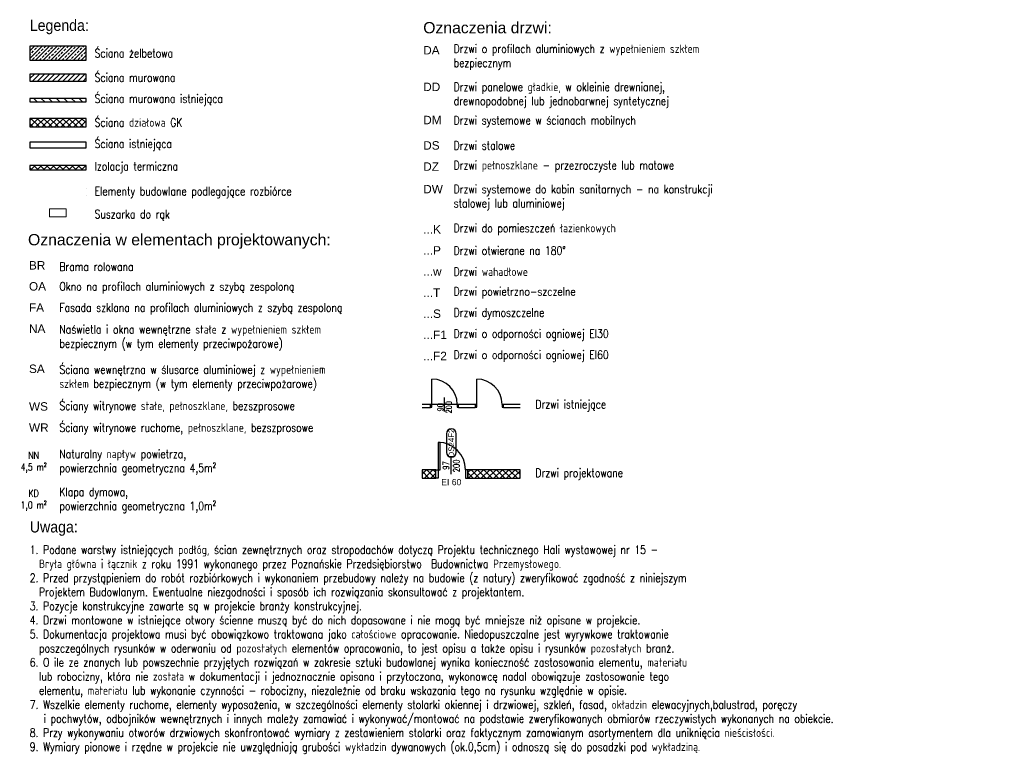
# Model space of a CAD drawing. Header units: centimetres. Extents: x -228435 to 56419, y -89367 to 477256.
# Tile 4 of 53: x -164865 to -129912, y 8483 to 34615. Entities that reach past the tile are written whole.
import ezdxf
from ezdxf.enums import TextEntityAlignment as Align

# ---------------------------------------------------------------- set-up
doc = ezdxf.new("R2010")
doc.units = ezdxf.units.CM
doc.header["$LTSCALE"] = 50
doc.linetypes.add('DOTX2', pattern=[12.7, 0, -12.7])
doc.layers.get('0').update_dxf_attribs({"color": 8})
for name, color, linetype in [('Legenda rzuty$0$ARCH_GK', 8, 'Continuous'), ('Legenda rzuty$0$ARCH_INFO_ETYK_DRZWI', 8, 'Continuous'), ('Legenda rzuty$0$ARCH_INFO_ETYK_DRZWI_IST', 8, 'Continuous'), ('Legenda rzuty$0$ARCH_INFO_ODDYMIANIE', 8, 'Continuous'), ('Legenda rzuty$0$ARCH_INFO_OPISY', 8, 'Continuous'), ('Legenda rzuty$0$ARCH_MUROWANE', 8, 'Continuous'), ('Legenda rzuty$0$ARCH_MUROWANE_IST', 8, 'Continuous'), ('Legenda rzuty$0$ARCH_OCIEPLENIE_IST', 8, 'Continuous'), ('Legenda rzuty$0$ARCH_WYBURZENIA', 8, 'DOTX2'), ('Legenda rzuty$0$ARCH_WYPOSAŻENIE_SANITARNE', 8, 'Continuous'), ('Legenda rzuty$0$ARCH_ŚLUSARKA_DRZWI', 8, 'Continuous'), ('Legenda rzuty$0$ARCH_ŚLUSARKA_DRZWI_IST', 8, 'Continuous'), ('Legenda rzuty$0$ARCH_ŻELBET_IST', 8, 'Continuous')]:
    doc.layers.add(name, color=color, linetype=linetype)
doc.styles.add('Legenda rzuty$0$Arial', font='ARIAL.TTF')
doc.styles.add('Legenda rzuty$0$Romans', font='Romans.shx', dxfattribs={"width": 0.8})
doc.styles.add('Legenda rzuty$0$ROMANS-50-CM', font='romans.shx', dxfattribs={"width": 0.8, "height": 10})

# ---------------------------------------------------------------- blocks, each defined once
blk = doc.blocks.new('Legenda rzuty$0$T-drzwi_góra-200')
at = {"layer": 'Legenda rzuty$0$ARCH_INFO_ETYK_DRZWI'}
blk.add_line((0, 0), (0, 60), dxfattribs=at)
blk.add_lwpolyline([(-17.5, 143.7), (-17.5, 77.5, 1), (17.5, 77.5), (17.5, 143.7, 1)], format="xyb", close=True, dxfattribs=at)
at = {"layer": 'Legenda rzuty$0$ARCH_INFO_ETYK_DRZWI', "style": 'Legenda rzuty$0$Arial'}
blk.add_attdef('ADS_DRZWI:SYMBOL', text='', height=20, rotation=90, dxfattribs=at).set_placement((0, 110.6), align=Align.MIDDLE)
at = {"layer": 'Legenda rzuty$0$ARCH_INFO_ETYK_DRZWI', "style": 'Legenda rzuty$0$Romans', "width": 0.8}
for tag, p in [('ADS_DRZWI:SZEROKOŚĆ', (-8, 30.5)), ('ADS_DRZWI:WYSOKOŚĆ', (29, 29.5))]:
    blk.add_attdef(tag, text='', height=22, rotation=90, dxfattribs=at).set_placement(p, align=Align.CENTER)
at = {"layer": 'Legenda rzuty$0$ARCH_INFO_ETYK_DRZWI', "color": 1, "style": 'Legenda rzuty$0$Arial'}
blk.add_attdef('ADS_DRZWI:ODPORNOŚĆ_OGNIOWA', text='', height=22, dxfattribs=at).set_placement((-0.1, -45.8), align=Align.BOTTOM_CENTER)
blk = doc.blocks.new('Legenda rzuty$0$DRZWI90')
blk.add_line((-45, 0), (-45, 90))
at = {"lineweight": -3}
for p, q in [((45, 0), (-45, 0)), ((0, -25), (0, 25))]:
    blk.add_line(p, q, dxfattribs=at)
for points in [[(-50, -10), (-45, -10), (-45, 0), (-50, 0)], [(45, -10), (50, -10), (50, 0), (45, 0)]]:
    blk.add_lwpolyline(points, close=True, dxfattribs=at)
blk.add_arc((-45, 0), 90, 0, 90, dxfattribs=at)
blk = doc.blocks.new('Legenda rzuty_1')
at = {"layer": 'Legenda rzuty$0$ARCH_GK', "linetype": 'Continuous', "lineweight": -3}
h = blk.add_hatch(dxfattribs=at)
h.set_pattern_fill('ANSI37', color=8, scale=5, angle=-360, style=0)
h.paths.add_polyline_path([(-4336.7, 7610.9), (-4336.7, 7580.9), (-4136.7, 7580.9), (-4136.7, 7610.9)], flags=0)
h = blk.add_hatch(dxfattribs=at)
h.set_pattern_fill('ANSI37', color=8, scale=5, angle=-360, style=0)
h.paths.add_polyline_path([(-2944.2, 6362.9), (-2944.2, 6332.9), (-2895.4, 6332.9), (-2895.4, 6362.9)], flags=0)
h.paths.add_polyline_path([(-2781.4, 6362.9), (-2781.4, 6332.9), (-2596.2, 6332.9), (-2596.2, 6362.9)], flags=0)
at = {"layer": 'Legenda rzuty$0$ARCH_MUROWANE', "linetype": 'Continuous', "lineweight": -3}
h = blk.add_hatch(dxfattribs=at)
h.set_pattern_fill('ANSI31', color=1, scale=4, angle=-360, style=0)
h.paths.add_polyline_path([(-4336.7, 7768.4), (-4336.7, 7743.4), (-4136.7, 7743.4), (-4136.7, 7768.4)], flags=0)
at = {"layer": 'Legenda rzuty$0$ARCH_MUROWANE_IST', "linetype": 'Continuous', "lineweight": -3}
h = blk.add_hatch(dxfattribs=at)
h.set_pattern_fill('ANSI31', color=41, scale=6, angle=-270, style=0)
h.paths.add_polyline_path([(-4336.7, 7681.9), (-4336.7, 7669.9), (-4136.7, 7669.9), (-4136.7, 7681.9)], flags=0)
at = {"layer": 'Legenda rzuty$0$ARCH_OCIEPLENIE_IST', "linetype": 'Continuous', "lineweight": -3}
h = blk.add_hatch(dxfattribs=at)
h.set_pattern_fill('ANSI37', color=9, scale=5, style=0)
h.paths.add_polyline_path([(-4336.7, 7443.4), (-4336.7, 7428.4), (-4136.7, 7428.4), (-4136.7, 7443.4)], flags=0)
at = {"layer": 'Legenda rzuty$0$ARCH_ŻELBET_IST', "linetype": 'Continuous', "lineweight": -3}
h = blk.add_hatch(dxfattribs=at)
h.set_pattern_fill('ANSI33', color=5, scale=3, angle=-360, style=0)
h.paths.add_polyline_path([(-4336.7, 7867.4), (-4336.7, 7817.4), (-4136.7, 7817.4), (-4136.7, 7867.4)], flags=0)
at = {"layer": 'Legenda rzuty$0$ARCH_GK', "color": 230, "linetype": 'Continuous', "lineweight": -3}
for p, q in [((-4336.7, 7610.9), (-4336.7, 7580.9)), ((-4136.7, 7610.9), (-4336.7, 7610.9)), ((-4136.7, 7580.9), (-4136.7, 7610.9)), ((-4336.7, 7580.9), (-4136.7, 7580.9)), ((-2944.2, 6362.9), (-2944.2, 6332.9)), ((-2895.4, 6362.9), (-2944.2, 6362.9)), ((-2895.4, 6332.9), (-2895.4, 6362.9)), ((-2781.4, 6362.9), (-2781.4, 6332.9)), ((-2596.2, 6362.9), (-2781.4, 6362.9)), ((-2596.2, 6332.9), (-2596.2, 6362.9)), ((-2944.2, 6332.9), (-2895.4, 6332.9)), ((-2781.4, 6332.9), (-2596.2, 6332.9))]:
    blk.add_line(p, q, dxfattribs=at)
at = {"layer": 'Legenda rzuty$0$ARCH_MUROWANE', "color": 2, "linetype": 'Continuous', "lineweight": -3}
for p, q in [((-4336.7, 7768.4), (-4336.7, 7743.4)), ((-4136.7, 7768.4), (-4336.7, 7768.4)), ((-4136.7, 7743.4), (-4136.7, 7768.4)), ((-4336.7, 7743.4), (-4136.7, 7743.4))]:
    blk.add_line(p, q, dxfattribs=at)
at = {"layer": 'Legenda rzuty$0$ARCH_MUROWANE', "color": 30, "linetype": 'Continuous', "lineweight": -3}
for p, q in [((-4336.7, 7525.9), (-4336.7, 7505.9)), ((-4136.7, 7525.9), (-4336.7, 7525.9)), ((-4136.7, 7505.9), (-4136.7, 7525.9)), ((-4336.7, 7505.9), (-4136.7, 7505.9))]:
    blk.add_line(p, q, dxfattribs=at)
at = {"layer": 'Legenda rzuty$0$ARCH_MUROWANE_IST', "color": 41, "linetype": 'Continuous', "lineweight": -3}
for p, q in [((-4336.7, 7681.9), (-4336.7, 7669.9)), ((-4136.7, 7681.9), (-4336.7, 7681.9)), ((-4336.7, 7669.9), (-4136.7, 7669.9)), ((-4136.7, 7669.9), (-4136.7, 7681.9))]:
    blk.add_line(p, q, dxfattribs=at)
at = {"layer": 'Legenda rzuty$0$ARCH_MUROWANE_IST', "ltscale": 4}
for p, q in [((-2944.2, 6595.8), (-2914.2, 6595.8)), ((-2944.2, 6583.8), (-2914.2, 6583.8)), ((-2914.2, 6583.8), (-2914.2, 6595.8)), ((-2814.2, 6583.8), (-2814.2, 6595.8)), ((-2814.2, 6595.8), (-2755.2, 6595.8)), ((-2814.2, 6583.8), (-2755.2, 6583.8)), ((-2655.2, 6583.8), (-2655.2, 6595.8)), ((-2655.2, 6595.8), (-2596.2, 6595.8)), ((-2655.2, 6583.8), (-2596.2, 6583.8))]:
    blk.add_line(p, q, dxfattribs=at)
blk.add_lwpolyline([(-2755.2, 6595.8), (-2755.2, 6583.8)], dxfattribs=at)
at = {"layer": 'Legenda rzuty$0$ARCH_OCIEPLENIE_IST', "color": 9, "linetype": 'Continuous', "lineweight": -3}
for p, q in [((-4336.7, 7443.4), (-4336.7, 7428.4)), ((-4136.7, 7443.4), (-4336.7, 7443.4)), ((-4336.7, 7428.4), (-4136.7, 7428.4)), ((-4136.7, 7428.4), (-4136.7, 7443.4))]:
    blk.add_line(p, q, dxfattribs=at)
at = {"layer": 'Legenda rzuty$0$ARCH_WYBURZENIA'}
for p, q in [((-4136.7, 7360.4), (-4336.7, 7360.4)), ((-4136.7, 7335.4), (-4336.7, 7335.4))]:
    blk.add_line(p, q, dxfattribs=at)
at = {"layer": 'Legenda rzuty$0$ARCH_WYPOSAŻENIE_SANITARNE', "lineweight": 5}
blk.add_lwpolyline([(-4207.1, 7289.6), (-4266.2, 7289.6), (-4266.2, 7260.9), (-4207.1, 7260.9)], close=True, dxfattribs=at)
at = {"layer": 'Legenda rzuty$0$ARCH_ŚLUSARKA_DRZWI', "color": 143, "linetype": 'Continuous', "lineweight": -3}
for points in [[(-2886.9, 6362.9), (-2879.9, 6362.9), (-2879.9, 6459.9), (-2886.9, 6459.9)], [(-2886.9, 6332.9), (-2895.4, 6332.9), (-2895.4, 6362.9), (-2886.9, 6362.9)], [(-2789.9, 6332.9), (-2781.4, 6332.9), (-2781.4, 6362.9), (-2789.9, 6362.9)]]:
    blk.add_lwpolyline(points, close=True, dxfattribs=at)
blk.add_arc((-2886.9, 6362.9), 97, 360, 90, dxfattribs=at)
at = {"layer": 'Legenda rzuty$0$ARCH_ŚLUSARKA_DRZWI_IST'}
blk.add_line((-2750.2, 6594.8), (-2750.2, 6684.8), dxfattribs=at)
for points in [[(-2755.2, 6584.8), (-2750.2, 6584.8), (-2750.2, 6594.8), (-2755.2, 6594.8)], [(-2660.2, 6584.8), (-2655.2, 6584.8), (-2655.2, 6594.8), (-2660.2, 6594.8)]]:
    blk.add_lwpolyline(points, close=True, dxfattribs=at)
blk.add_arc((-2750.2, 6594.8), 90, 0, 90, dxfattribs=at)
at = {"layer": 'Legenda rzuty$0$ARCH_ŻELBET_IST', "color": 7, "linetype": 'Continuous', "lineweight": 30}
for p, q in [((-4336.7, 7867.4), (-4336.7, 7817.4)), ((-4136.7, 7867.4), (-4336.7, 7867.4)), ((-4136.7, 7817.4), (-4136.7, 7867.4)), ((-4336.7, 7817.4), (-4136.7, 7817.4))]:
    blk.add_line(p, q, dxfattribs=at)
at = {"layer": 'Legenda rzuty$0$ARCH_INFO_ETYK_DRZWI', "color": 253, "linetype": 'Continuous', "lineweight": -3}
blk.add_blockref('Legenda rzuty$0$T-drzwi_góra-200', (-2840.3, 6347), dxfattribs=at).add_auto_attribs({'ADS_DRZWI:ODPORNOŚĆ_OGNIOWA': 'EI 60', 'ADS_DRZWI:SYMBOL': 'DS24F2', 'ADS_DRZWI:SZEROKOŚĆ': '97', 'ADS_DRZWI:WYSOKOŚĆ': '200'})
at = {"layer": 'Legenda rzuty$0$ARCH_ŚLUSARKA_DRZWI_IST'}
blk.add_blockref('Legenda rzuty$0$DRZWI90', (-2864.2, 6594.8), dxfattribs=at)
at = {"layer": 'Legenda rzuty$0$ARCH_INFO_ETYK_DRZWI_IST', "insert": (-2864.2, 6584.8), "char_height": 20, "width": 10, "attachment_point": 5, "rotation": 90, "line_spacing_factor": 0.9, "style": 'Legenda rzuty$0$ROMANS-50-CM'}
blk.add_mtext('90\\P200', dxfattribs=at)
at = {"layer": 'Legenda rzuty$0$ARCH_INFO_ODDYMIANIE', "char_height": 25, "width": 200, "attachment_point": 5, "style": 'Legenda rzuty$0$Romans'}
for s, insert in [('NN\\P4,5 m²', (-4322.9, 6389)), ('KD\\P1,0 m²', (-4322.9, 6254))]:
    blk.add_mtext(s, dxfattribs=dict(at, insert=insert))
at = {"layer": 'Legenda rzuty$0$ARCH_INFO_OPISY', "attachment_point": 4}
for s, insert, char_height, width, style in [('{\\W0.9;Legenda:}', (-4336.7, 7935.6), 40, 3448.67, 'Legenda rzuty$0$Arial'), ('Oznaczenia drzwi:', (-2940, 7932.8), 40, 3448.67, 'Legenda rzuty$0$Arial'), ('Ściana żelbetowa', (-4106.7, 7842.4), 30, 1407.622, 'Legenda rzuty$0$Romans'), ('DA', (-2940, 7852.8), 30, 1407.622, 'Legenda rzuty$0$Arial'), ('Drzwi o profilach aluminiowych z wypełnieniem szkłem \\Pbezpiecznym ', (-2831.9, 7828.3), 30, 1407.622, 'Legenda rzuty$0$Romans'), ('Ściana murowana', (-4106.7, 7755.9), 30, 1407.622, 'Legenda rzuty$0$Romans'), ('DD', (-2940, 7722.8), 30, 1407.622, 'Legenda rzuty$0$Arial'), ('Drzwi panelowe gładkie, w okleinie drewnianej, \\Pdrewnopodobnej lub jednobarwnej syntetycznej', (-2831.9, 7692.8), 30, 1407.622, 'Legenda rzuty$0$Romans'), ('Ściana murowana istniejąca', (-4106.7, 7675.9), 30, 1407.622, 'Legenda rzuty$0$Romans'), ('Ściana działowa GK', (-4106.7, 7596.2), 30, 1407.622, 'Legenda rzuty$0$Romans'), ('DM', (-2940, 7605), 30, 1407.622, 'Legenda rzuty$0$Arial'), ('Drzwi systemowe w ścianach mobilnych', (-2831.9, 7599.3), 30, 1407.622, 'Legenda rzuty$0$Romans'), ('Ściana istniejąca', (-4106.7, 7515.9), 30, 1407.622, 'Legenda rzuty$0$Romans'), ('DS', (-2940, 7514.6), 30, 1407.622, 'Legenda rzuty$0$Arial'), ('Drzwi stalowe ', (-2831.9, 7514.6), 30, 1407.622, 'Legenda rzuty$0$Romans'), ('Izolacja termiczna', (-4106.7, 7435.9), 30, 1407.622, 'Legenda rzuty$0$Romans'), ('DZ', (-2940, 7439.6), 30, 1407.622, 'Legenda rzuty$0$Arial'), ('Drzwi pełnoszklane - przezroczyste lub matowe', (-2831.9, 7439.6), 30, 1407.622, 'Legenda rzuty$0$Romans'), ('DW', (-2940, 7359.6), 30, 1407.622, 'Legenda rzuty$0$Arial'), ('Drzwi systemowe do kabin sanitarnych - na konstrukcji stalowej lub aluminiowej', (-2831.9, 7329.6), 30, 1143.757, 'Legenda rzuty$0$Romans'), ('Elementy budowlane podlegające rozbiórce', (-4106.7, 7347.2), 30, 1407.622, 'Legenda rzuty$0$Romans'), ('Suszarka do rąk', (-4106.7, 7267.2), 30, 1407.622, 'Legenda rzuty$0$Romans'), ('...K', (-2940, 7216.9), 30, 1407.622, 'Legenda rzuty$0$Arial'), ('Drzwi do pomieszczeń łazienkowych', (-2831.9, 7216.2), 30, 1143.757, 'Legenda rzuty$0$Romans'), ('Oznaczenia w elementach projektowanych:', (-4342.9, 7174), 40, 3448.67, 'Legenda rzuty$0$Arial'), ('...P', (-2940, 7141.9), 30, 1407.622, 'Legenda rzuty$0$Arial'), ('Drzwi otwierane na 180%%D', (-2831.9, 7141.2), 30, 1143.757, 'Legenda rzuty$0$Romans'), ('BR', (-4339.6, 7088.9), 30, 1407.622, 'Legenda rzuty$0$Arial'), ('Brama rolowana', (-4231.5, 7083.9), 30, 1407.622, 'Legenda rzuty$0$Romans'), ('...w', (-2940, 7066.9), 30, 1407.622, 'Legenda rzuty$0$Arial'), ('Drzwi wahadłowe', (-2831.9, 7066.2), 30, 1143.757, 'Legenda rzuty$0$Romans'), ('OA', (-4339.6, 7013.9), 30, 1407.622, 'Legenda rzuty$0$Arial'), ('Okno na profilach aluminiowych z szybą zespoloną', (-4231.5, 7008.9), 30, 1407.622, 'Legenda rzuty$0$Romans'), ('...T', (-2940, 6991.9), 30, 1407.622, 'Legenda rzuty$0$Arial'), ('Drzwi powietrzno-szczelne', (-2831.9, 6991.2), 30, 1143.757, 'Legenda rzuty$0$Romans'), ('FA', (-4339.6, 6938.9), 30, 1407.622, 'Legenda rzuty$0$Arial'), ('Fasada szklana na profilach aluminiowych z szybą zespoloną', (-4231.5, 6933.9), 30, 1407.622, 'Legenda rzuty$0$Romans'), ('...S', (-2940, 6916.9), 30, 1407.622, 'Legenda rzuty$0$Arial'), ('Drzwi dymoszczelne', (-2831.9, 6916.2), 30, 1143.757, 'Legenda rzuty$0$Romans'), ('NA', (-4339.6, 6863.9), 30, 1407.622, 'Legenda rzuty$0$Arial'), ('Naświetla i okna wewnętrzne stałe z wypełnieniem szkłem \\Pbezpiecznym (w tym elementy przeciwpożarowe)', (-4231.5, 6831.3), 30, 1407.622, 'Legenda rzuty$0$Romans'), ('...F1', (-2940, 6841.9), 30, 1407.622, 'Legenda rzuty$0$Arial'), ('Drzwi o odporności ogniowej EI30', (-2831.9, 6841.2), 30, 1143.757, 'Legenda rzuty$0$Romans'), ('...F2', (-2940, 6766.9), 30, 1407.622, 'Legenda rzuty$0$Arial'), ('Drzwi o odporności ogniowej EI60', (-2831.9, 6766.2), 30, 1143.757, 'Legenda rzuty$0$Romans'), ('SA', (-4339.6, 6721.2), 30, 1407.622, 'Legenda rzuty$0$Arial'), ('Ściana wewnętrzna w ślusarce aluminiowej z wypełnieniem \\Pszkłem bezpiecznym (w tym elementy przeciwpożarowe)', (-4231.5, 6688.6), 30, 1407.622, 'Legenda rzuty$0$Romans'), ('WS', (-4339.6, 6587.4), 30, 1407.622, 'Legenda rzuty$0$Arial'), ('Ściany witrynowe stałe, pełnoszklane, bezszprosowe', (-4231.5, 6584.8), 30, 1407.622, 'Legenda rzuty$0$Romans'), ('Drzwi istniejące', (-2541.6, 6590.1), 30, 1143.757, 'Legenda rzuty$0$Romans'), ('WR', (-4339.6, 6512.4), 30, 1407.622, 'Legenda rzuty$0$Arial'), ('Ściany witrynowe ruchome, pełnoszklane, bezszprosowe', (-4231.5, 6507.4), 30, 1407.622, 'Legenda rzuty$0$Romans'), ('Naturalny napływ powietrza, \\Ppowierzchnia geometryczna 4,5m²', (-4231.5, 6389), 30, 1407.622, 'Legenda rzuty$0$Romans'), ('Drzwi projektowane', (-2541.6, 6346.7), 30, 1143.757, 'Legenda rzuty$0$Romans'), ('Klapa dymowa, \\Ppowierzchnia geometryczna 1,0m²', (-4231.5, 6254), 30, 1407.622, 'Legenda rzuty$0$Romans'), ('{\\W0.9;Uwaga:}', (-4336.7, 6153.9), 40, 3448.67, 'Legenda rzuty$0$Arial'), ('\\pi-30,l30;{\\W0.7;\\P}1. Podane warstwy istniejących podłóg, ścian zewnętrznych oraz stropodachów dotyczą Projektu technicznego Hali wystawowej nr 15 - \\P  Bryła główna i łącznik z roku 1991 wykonanego przez Poznańskie Przedsiębiorstwo  Budownictwa Przemysłowego.^I\\P2. Przed przystąpieniem do robót rozbiórkowych i wykonaniem przebudowy należy na budowie (z natury) zweryfikować zgodność z niniejszym \\P  Projektem Budowlanym. Ewentualne niezgodności i sposób ich rozwiązania skonsultować z projektantem.\\P3. Pozycje konstrukcyjne zawarte są w projekcie branży konstrukcyjnej.\\P4. Drzwi montowane w istniejące otwory ścienne muszą być do nich dopasowane i nie mogą być mniejsze niż opisane w projekcie.\\P5. Dokumentacja projektowa musi być obowiązkowo traktowana jako całościowe opracowanie. Niedopuszczalne jest wyrywkowe traktowanie\\P  poszczególnych rysunków w oderwaniu od pozostałych elementów opracowania, to jest opisu a także opisu i rysunków pozostałych branż.\\P6. O ile ze znanych lub powszechnie przyjętych rozwiązań w zakresie sztuki budowlanej wynika konieczność zastosowania elementu, materiału\\P  lub robocizny, która nie została w dokumentacji i jednoznacznie opisana i przytoczona, wykonawcę nadal obowiązuje zastosowanie tego\\P  elementu, materiału lub wykonanie czynności - robocizny, niezależnie od braku wskazania tego na rysunku względnie w opisie.\\P7. Wszelkie elementy ruchome, elementy wyposażenia, w szczególności elementy stolarki okiennej i drzwiowej, szkleń, fasad, okładzin elewacyjnych,balustrad, poręczy \\P   i pochwytów, odbojników wewnętrznych i innych mależy zamawiać i wykonywać/montować na podstawie zweryfikowanych obmiarów rzeczywistych wykonanych na obiekcie.\\P8. Przy wykonywaniu otworów drzwiowych skonfrontować wymiary z zestawieniem stolarki oraz faktycznym zamawianym asortymentem dla uniknięcia nieścisłości.\\P9. Wymiary pionowe i rzędne w projekcie nie uwzględniają grubości wykładzin dywanowych (ok.0,5cm) i odnoszą się do posadzki pod wykładziną.', (-4336.7, 5748.6), 30, 4014.546, 'Legenda rzuty$0$Romans')]:
    blk.add_mtext(s, dxfattribs=dict(at, insert=insert, char_height=char_height, width=width, style=style))

msp = doc.modelspace()

# ---------------------------------------------------------------- block references
at = {"xscale": 10, "yscale": 10, "zscale": 10}
msp.add_blockref('Legenda rzuty_1', (-121140, -45000), dxfattribs=at)

doc.saveas('drawing.dxf')
